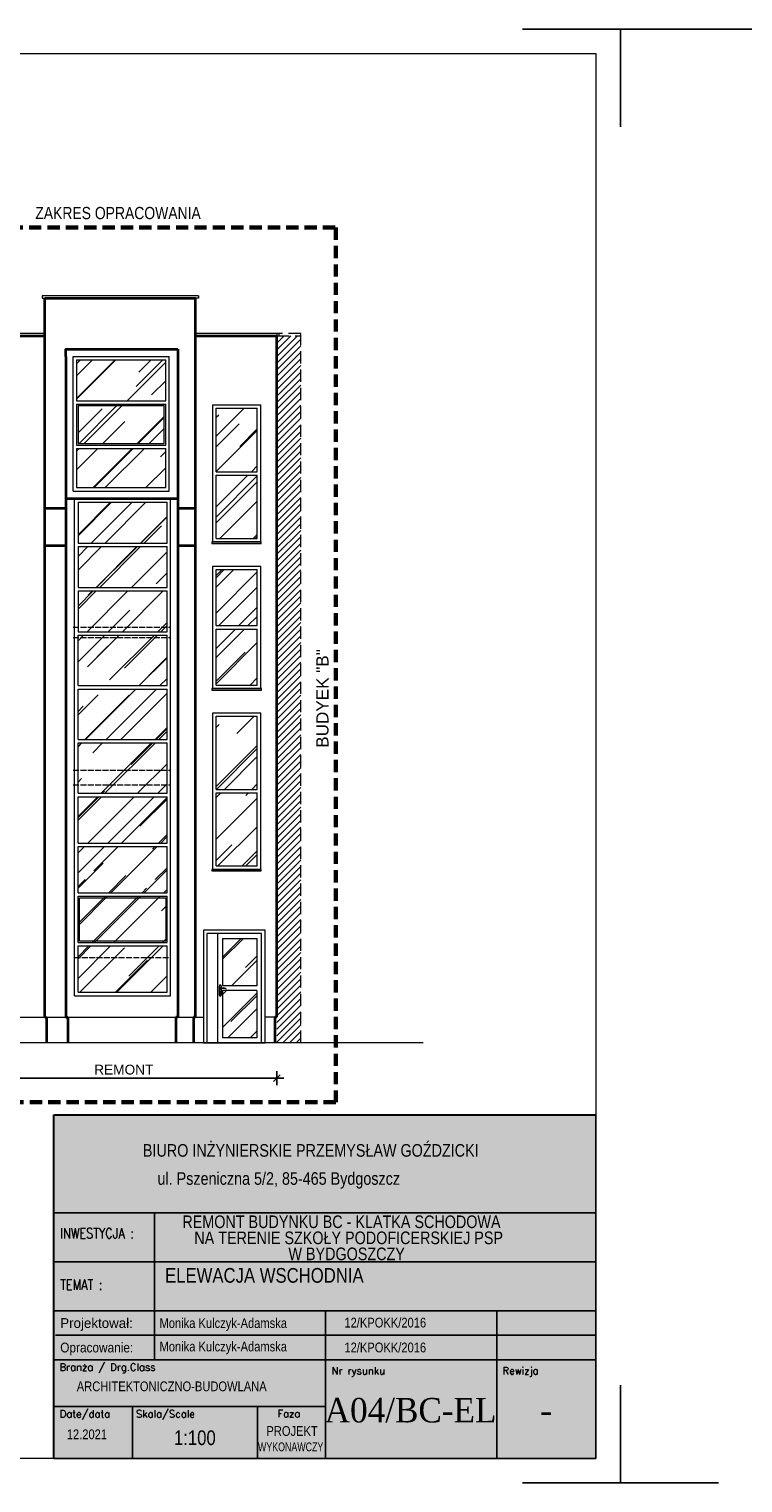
# Model space of a CAD drawing. Header units: millimetres. Extents: x -8040 to 8760, y -10081 to -7111.
# Tile 4 of 21: x 3352 to 4810, y -10081 to -7111. Entities that reach past the tile are written whole.
import ezdxf
from ezdxf.enums import TextEntityAlignment as Align

# ---------------------------------------------------------------- set-up
doc = ezdxf.new("R2010")
doc.units = ezdxf.units.MM
for name, pattern in [('ACAD_ISO02W100', [15, 12, -3]), ('DASHED', [0.75, 0.5, -0.25]), ('DASHEDX2', [1.5, 1, -0.5])]:
    doc.linetypes.add(name, pattern=pattern)
for name, color, linetype, lineweight in [('!MARIUSZ', 220, 'Continuous', 35), ('BA_txs', 2, 'Continuous', 18), ('Cienka', 7, 'Continuous', 18), ('M_Ramki do druku', 7, 'Continuous', 18), ('M_Ramki rysunków', 2, 'Continuous', 18), ('Niewidoczne', 160, 'ACAD_ISO02W100', 18), ('PG_PRZERYWANE_ŚREDNIE', 1, 'DASHEDX2', 18), ('PG_SCHODY', 2, 'Continuous', 18), ('PG_SZRAF', 1, 'Continuous', 18), ('PG_WIDOKOWE_CIENKIE', 1, 'Continuous', 18), ('PG_WYMIARY', 1, 'Continuous', 18), ('PG_ŚCIANY_SŁUPY', 4, 'Continuous', 35), ('Przekrojowa', 60, 'Continuous', 18), ('TABC', 1, 'Continuous', 18), ('TABELKA', 7, 'Continuous', 18), ('Wymiarowa zewnętrzna', 50, 'Continuous', 18)]:
    doc.layers.add(name, color=color, linetype=linetype, lineweight=lineweight)
doc.styles.add('BIKTS', font='bikromsw.shx', dxfattribs={"width": 0.85})
doc.styles.add('ROMANC', font='times.ttf', dxfattribs={"height": 20})
doc.styles.add('ROMANS', font='bikromsw.shx', dxfattribs={"width": 0.8})
doc.styles.add('SIMPLEX', font='SIMPLEX')
doc.styles.get("Standard").update_dxf_attribs({"font": 'arial.ttf'})
doc.dimstyles.new('Styl 50', dxfattribs={"dimscale": 0, "dimtxt": 12.5, "dimasz": 8, "dimexe": 17.5, "dimexo": 0, "dimgap": 5, "dimtad": 1, "dimdec": 1, "dimtxsty": 'Standard', "dimblk": 'ARCHTICK', "dimcen": 6, "dimdle": 8, "dimadec": 0, "dimazin": 0, "dimtfac": 1, "dimtdec": 1, "dimtmove": 1, "dimatfit": 3, "dimldrblk": 'ARCHTICK', "dimfxl": 17.5, "dimfxlon": 1, "dimarcsym": 0})

# ---------------------------------------------------------------- blocks, each defined once
blk = doc.blocks.new('Znacznik_narozny')
at = {"layer": 'M_Ramki do druku', "lineweight": -2}
blk.add_lwpolyline([(0, -20), (0, 0), (20, 0)], dxfattribs=at)
blk = doc.blocks.new('A$C38c5ed0e')
at = {"true_color": 0xffffff}
h = blk.add_hatch(color=7, dxfattribs=at)
h.dxf.hatch_style = 1
h.paths.add_polyline_path([(1107.2, 702), (0, 702), (0, 0), (1107.2, 0)])
at = {"layer": 'Przekrojowa', "color": 18, "lineweight": 30, "true_color": 0x000000}
for p, q in [((0, 0), (0, 702)), ((0, 702), (1107.2, 702))]:
    blk.add_line(p, q, dxfattribs=at)
blk = doc.blocks.new('TAB-SP')
at = {"color": 18, "true_color": 0x000000}
for p, q in [((-5536, 0), (-5536, 3510)), ((-5536, 3510), (0, 3510)), ((0, 3510), (0, 0)), ((-4506, 2008), (-4506, 2508)), ((-5536, 2008), (0, 2008)), ((-4506, 1014), (-4506, 2025)), ((-2760, 1508), (-2760, 531)), ((-1014, 1508), (-1014, 1008)), ((-5520, 1258), (0, 1258)), ((0, 1008), (-5536, 1008)), ((-4506, 1008), (-4506, 1014)), ((-1014, 0), (-1014, 1008)), ((-5536, 0), (0, 0))]:
    blk.add_line(p, q, dxfattribs=at)
at = {"color": 18, "linetype": 'Continuous', "true_color": 0x000000}
for p, q in [((0, 2508), (-5536, 2508)), ((0, 1508), (-5536, 1508)), ((-2760, 531), (-5536, 531)), ((-4733, 0), (-4733, 531)), ((-3457, 0), (-3457, 531)), ((-2760, 531), (-2760, 0))]:
    blk.add_line(p, q, dxfattribs=at)
at = {"color": 18, "true_color": 0x000000, "style": 'ROMANS'}
for s, width, p, p2 in [('Projektował: ', 0.750949, (-5470, 1333), (-4691, 1333)), ('Opracowanie: ', 0.711769, (-5470, 1083), (-4691, 1083))]:
    blk.add_text(s, height=100, dxfattribs=dict(at, width=width)).set_placement(p, p2, align=Align.FIT)
at = {"color": 18, "true_color": 0x000000, "style": 'BIKTS', "width": 0.85}
for tag, p, height in [('TEMAT1', (-4383, 1811), 150), ('TEMAT2', (-4383, 1591), 150), ('PROJEKTOWAł1', (-4383, 1336), 100), ('UPR.NR1', (-2569, 1341), 100), ('PROJEKTOWAŁ2', (-4383, 1086), 100), ('UPR.NR2', (-2569, 1091), 100), ('BRANżA', (-4783, 686), 100), ('FAZA', (-3199, 242), 100), ('DATA', (-5403, 196), 100), ('SKALA', (-4363, 136), 150), ('UPR.NR4', (-3378, 73), 100)]:
    blk.add_attdef(tag, p, '', height=height, dxfattribs=at)
at = {"color": 18, "true_color": 0x000000, "style": 'ROMANC'}
for tag, p in [('NR', (-2075, 368)), ('REWIZJA', (-508, 368))]:
    blk.add_attdef(tag, text='', height=250, dxfattribs=at).set_placement(p, align=Align.CENTER)
at = {"layer": 'TABC', "color": 18, "linetype": 'Continuous', "true_color": 0x000000, "style": 'SIMPLEX'}
for s, p in [('Branża / Drg.Class', (-5478, 896)), ('Nr rysunku', (-2700, 859)), ('Rewizja', (-954, 859)), ('Date/data', (-5475, 418)), ('Skala/Scale', (-4696, 418)), ('Faza', (-3252, 421))]:
    blk.add_text(s, height=74.6, dxfattribs=at).set_placement(p)
at = {"layer": 'TABELKA', "color": 18, "true_color": 0x000000}
for s, height, style, width, p in [('BIURO INŻYNIERSKIE PRZEMYSŁAW GOŹDZICKI', 128.93, 'BIKTS', 0.85, (-4626, 3082)), ('ul. Pszeniczna 5/2, 85-465 Bydgoszcz', 128.93, 'BIKTS', 0.85, (-4477, 2795)), ('REMONT BUDYNKU BC - KLATKA SCHODOWA ', 128.93, 'BIKTS', 0.85, (-4223, 2353)), ('INWESTYCJA :', 105.6, 'SIMPLEX', 0.8, (-5470, 2248)), ('NA TERENIE SZKOŁY PODOFICERSKIEJ PSP ', 128.93, 'BIKTS', 0.85, (-4101, 2189)), ('TEMAT :', 105.6, 'SIMPLEX', 0.8, (-5470, 1721))]:
    blk.add_text(s, height=height, dxfattribs=dict(at, style=style, width=width)).set_placement(p)
at = {"layer": 'TABELKA', "color": 18, "true_color": 0x000000, "insert": (-3140, 2154), "char_height": 128.93, "width": 1530.26, "attachment_point": 1, "style": 'BIKTS'}
blk.add_mtext('W BYDGOSZCZY', dxfattribs=at)
blk = doc.blocks.new('_ArchTick')
at = {"color": 0, "linetype": 'ByBlock', "const_width": 0.15}
blk.add_lwpolyline([(-0.5, -0.5), (0.5, 0.5)], dxfattribs=at)
blk = doc.blocks.new('*D383')
at = {"layer": 'Defpoints', "color": 0, "transparency": 16777216}
for p in [(3233.3, -9181.7), (3858.3, -9181.7), (3858.3, -9254.1)]:
    blk.add_point(p, dxfattribs=at)
at = {"layer": 'Wymiarowa zewnętrzna', "color": 0, "lineweight": -2, "transparency": 16777216}
for p, q in [((3219.3, -9254.1), (3872.3, -9254.1)), ((3233.3, -9240.1), (3233.3, -9268.1)), ((3858.3, -9240.1), (3858.3, -9268.1))]:
    blk.add_line(p, q, dxfattribs=at)
at = {"layer": 'Wymiarowa zewnętrzna', "color": 0, "lineweight": -2, "transparency": 16777216, "xscale": 14, "yscale": 14, "zscale": 14, "rotation": 180}
blk.add_blockref('_ArchTick', (3233.3, -9254.1), dxfattribs=at)
at = {"layer": 'Wymiarowa zewnętrzna', "color": 0, "lineweight": -2, "transparency": 16777216, "xscale": 14, "yscale": 14, "zscale": 14}
blk.add_blockref('_ArchTick', (3858.3, -9254.1), dxfattribs=at)
at = {"layer": 'Wymiarowa zewnętrzna', "color": 0, "lineweight": 0, "transparency": 16777216, "insert": (3545.8, -9236.8), "char_height": 20, "attachment_point": 5}
blk.add_mtext('REMONT', dxfattribs=at)
blk = doc.blocks.new('A$C6A1500A2')
at = {"layer": 'PG_WIDOKOWE_CIENKIE'}
h = blk.add_hatch(dxfattribs=at)
h.set_pattern_fill('AR-RROOF', color=256, scale=3, angle=45)
h.paths.add_polyline_path([(91, 313), (7, 313), (7, 163.5), (91, 163.5)])
h.paths.add_polyline_path([(91, 156.5), (7, 156.5), (7, 7), (91, 7)])
at = {"lineweight": 0}
for p, q in [((0, 0), (0, 320)), ((0, 320), (98, 320)), ((0, 320), (98, 320)), ((7, 163.5), (7, 313)), ((7, 313), (91, 313)), ((91, 163.5), (91, 313)), ((98, 0), (98, 320)), ((7, 163.5), (91, 163.5)), ((7, 7), (7, 156.5)), ((7, 156.5), (91, 156.5)), ((91, 7), (91, 156.5)), ((0, 0), (98, 0)), ((7, 7), (91, 7))]:
    blk.add_line(p, q, dxfattribs=at)
blk = doc.blocks.new('A$C088D7266')
at = {"layer": 'PG_WIDOKOWE_CIENKIE'}
h = blk.add_hatch(dxfattribs=at)
h.set_pattern_fill('AR-RROOF', color=256, scale=3, angle=45)
h.paths.add_polyline_path([(91, 273), (7, 273), (7, 143.5), (91, 143.5)])
h.paths.add_polyline_path([(91, 136.5), (7, 136.5), (7, 7), (91, 7)])
at = {"lineweight": 0}
for p, q in [((0, 0), (0, 280)), ((0, 280), (98, 280)), ((0, 280), (98, 280)), ((7, 143.5), (7, 273)), ((7, 273), (91, 273)), ((91, 143.5), (91, 273)), ((98, 0), (98, 280)), ((7, 143.5), (91, 143.5)), ((7, 7), (7, 136.5)), ((7, 136.5), (91, 136.5)), ((91, 7), (91, 136.5)), ((0, 0), (98, 0)), ((7, 7), (91, 7))]:
    blk.add_line(p, q, dxfattribs=at)
blk = doc.blocks.new('A$C5D89414F')
at = {"layer": 'PG_WIDOKOWE_CIENKIE'}
h = blk.add_hatch(dxfattribs=at)
h.set_pattern_fill('AR-RROOF', color=256, scale=3, angle=45)
h.paths.add_polyline_path([(91, 243), (7, 243), (7, 128.5), (91, 128.5)])
h.paths.add_polyline_path([(91, 121.5), (7, 121.5), (7, 7), (91, 7)])
at = {"lineweight": 0}
for p, q in [((0, 0), (0, 250)), ((0, 250), (98, 250)), ((0, 250), (98, 250)), ((7, 128.5), (7, 243)), ((7, 243), (91, 243)), ((91, 128.5), (91, 243)), ((98, 0), (98, 250)), ((7, 128.5), (91, 128.5)), ((7, 7), (7, 121.5)), ((7, 121.5), (91, 121.5)), ((91, 7), (91, 121.5)), ((0, 0), (98, 0)), ((7, 7), (91, 7))]:
    blk.add_line(p, q, dxfattribs=at)
blk = doc.blocks.new('A$C650A5EB8')
at = {"layer": 'PG_WIDOKOWE_CIENKIE', "true_color": 0x000000}
h = blk.add_hatch(dxfattribs=at)
h.set_pattern_fill('AR-RROOF', color=18, scale=3, angle=45)
h.paths.add_polyline_path([(-10, 174.5), (-186, 174.5), (-186, 97), (-10, 97)])
h.paths.add_polyline_path([(-7, 268), (-189, 268), (-189, 184.5), (-7, 184.5)])
h.paths.add_polyline_path([(-7, 87), (-189, 87), (-189, 7), (-7, 7)])
at = {"layer": 'Cienka', "color": 7, "lineweight": 0}
for p, q in [((-196, 0), (-196, 275)), ((-196, 275), (0, 275)), ((-189, 268), (-7, 268)), ((-189, 268), (-189, 184.5)), ((-7, 184.5), (-7, 268)), ((0, 0), (0, 275)), ((-189, 184.5), (-7, 184.5)), ((-189, 177.5), (-189, 94)), ((-189, 177.5), (-7, 177.5)), ((-186, 174.5), (-186, 97)), ((-186, 174.5), (-10, 174.5)), ((-10, 97), (-10, 174.5)), ((-7, 94), (-7, 177.5)), ((-189, 94), (-7, 94)), ((-186, 97), (-10, 97)), ((-189, 87), (-189, 7)), ((-189, 87), (-7, 87)), ((-7, 7), (-7, 87)), ((-196, 0), (0, 0)), ((-189, 7), (-7, 7))]:
    blk.add_line(p, q, dxfattribs=at)
blk = doc.blocks.new('A$C5B4F737D')
at = {"layer": 'PG_WIDOKOWE_CIENKIE', "true_color": 0x000000}
h = blk.add_hatch(dxfattribs=at)
h.set_pattern_fill('AR-RROOF', color=18, scale=3, angle=45)
h.set_pattern_definition([(45, (-4212.05, 8070.74), (64.65784, 172.4209), [1143, -152.4, 381, -76.2]), (45, (-4167.33, 8169.35), (-125.544, 17.7809), [228.6, -25.146, 457.2, -57.15]), (45, (-4230.91, 8143.484), (244.08336, 316.28462), [609.6, -106.68, 304.8, -76.2])])
h.paths.add_polyline_path([(-7, -7), (-189, -7), (-189, -90.5), (-7, -90.5)])
h.paths.add_polyline_path([(-7, -97.5), (-189, -97.5), (-189, -181), (-7, -181)])
h.paths.add_polyline_path([(-7, -188), (-189, -188), (-189, -257.5), (-7, -257.5)])
h.paths.add_polyline_path([(-7, -257.5), (-189, -257.5), (-189, -271.5), (-7, -271.5)])
h.paths.add_polyline_path([(-7, -278.5), (-189, -278.5), (-189, -292.5), (-7, -292.5)])
h.paths.add_polyline_path([(-7, -292.5), (-189, -292.5), (-189, -381.5), (-7, -381.5)])
h.paths.add_polyline_path([(-7, -388.5), (-189, -388.5), (-189, -491.5), (-7, -491.5)])
h.paths.add_polyline_path([(-7, -498.5), (-189, -498.5), (-189, -587.5), (-7, -587.5)])
h.paths.add_polyline_path([(-7, -587.5), (-189, -587.5), (-189, -601.5), (-7, -601.5)])
h.paths.add_polyline_path([(-7, -608.5), (-189, -608.5), (-189, -622.5), (-7, -622.5)])
h.paths.add_polyline_path([(-7, -622.5), (-189, -622.5), (-189, -703.125), (-7, -703.125)])
h.paths.add_polyline_path([(-7, -710.125), (-189, -710.125), (-189, -804.75), (-7, -804.75)])
h.paths.add_polyline_path([(-7, -811.75), (-189, -811.75), (-189, -906.375), (-7, -906.375)])
h.paths.add_polyline_path([(-7, -913.375), (-189, -913.375), (-189, -1008), (-7, -1008)])
at = {"layer": 'Cienka', "color": 18, "lineweight": 0, "true_color": 0x000000}
for p, q in [((-196, -1015), (-196, 0)), ((-196, 0), (0, 0)), ((0, -1015), (0, 0)), ((-189, -7), (-7, -7)), ((-189, -7), (-189, -90.5)), ((-7, -90.5), (-7, -7)), ((-189, -90.5), (-7, -90.5)), ((-189, -97.5), (-189, -181)), ((-189, -97.5), (-7, -97.5)), ((-7, -181), (-7, -97.5)), ((-189, -181), (-7, -181)), ((-189, -188), (-189, -271.5)), ((-189, -188), (-7, -188)), ((-7, -271.5), (-7, -188)), ((-189, -271.5), (-7, -271.5)), ((-189, -381.5), (-189, -278.5)), ((-189, -278.5), (-7, -278.5)), ((-7, -381.5), (-7, -278.5)), ((-189, -381.5), (-7, -381.5)), ((-189, -491.5), (-189, -388.5)), ((-189, -388.5), (-7, -388.5)), ((-7, -491.5), (-7, -388.5)), ((-189, -491.5), (-7, -491.5)), ((-189, -601.5), (-189, -498.5)), ((-189, -498.5), (-7, -498.5)), ((-7, -601.5), (-7, -498.5)), ((-189, -601.5), (-7, -601.5)), ((-189, -703.125), (-189, -608.5)), ((-189, -608.5), (-7, -608.5)), ((-7, -703.125), (-7, -608.5)), ((-189, -703.125), (-7, -703.125)), ((-189, -804.75), (-189, -710.125)), ((-189, -710.125), (-7, -710.125)), ((-7, -804.75), (-7, -710.125)), ((-189, -804.75), (-7, -804.75)), ((-189, -906.375), (-189, -811.75)), ((-189, -811.75), (-7, -811.75)), ((-7, -906.375), (-7, -811.75)), ((-189, -906.375), (-7, -906.375)), ((-189, -1008), (-189, -913.375)), ((-189, -913.375), (-7, -913.375)), ((-7, -1008), (-7, -913.375)), ((-189, -1008), (-7, -1008)), ((-196, -1015), (0, -1015))]:
    blk.add_line(p, q, dxfattribs=at)

msp = doc.modelspace()

# ---------------------------------------------------------------- hatches: boundary and pattern name
at = {"layer": 'PG_SZRAF', "true_color": 0x000000}
h = msp.add_hatch(dxfattribs=at)
h.set_pattern_fill('ANSI31', color=18, scale=3)
h.set_pattern_definition([(45, (13642.756, -4366.914), (-6.735192, 6.735192), [])])
h.paths.add_polyline_path([(3858.3, -7737.7), (3858.3, -9181.7), (3907.3, -9181.7), (3907.3, -7737.7)])
h = msp.add_hatch(dxfattribs=at)
h.set_pattern_fill('AR-RROOF', color=18, scale=3, angle=45)
h.set_pattern_definition([(45, (-1518.84, -8737.354), (64.6578, 172.4209), [1143, -152.4, 381, -76.2]), (45, (-1474.12, -8638.75), (-125.544, 17.781), [228.6, -25.146, 457.2, -57.15]), (45, (-1537.7, -8664.614), (244.08336, 316.2846), [609.6, -106.68, 304.8, -76.2])])
h.paths.add_polyline_path([(3817.3, -8968.7), (3747.3, -8968.7), (3747.3, -9065.2), (3817.3, -9065.2)])
h.paths.add_polyline_path([(3747.3, -9171.7), (3817.3, -9171.7), (3817.3, -9075.2), (3747.3, -9075.2)])

# ---------------------------------------------------------------- linework, layer by layer
at = {"layer": '!MARIUSZ', "color": 18, "linetype": 'DASHED', "lineweight": 0, "ltscale": 50, "true_color": 0x000000}
msp.add_lwpolyline([(3907.3, -7732.7), (3858.3, -7732.7), (3858.3, -7737.7), (3907.3, -7737.7)], close=True, dxfattribs=at)
msp.add_lwpolyline([(3907.3, -9181.7), (3907.3, -7732.7)], dxfattribs=at)
at = {"layer": 'M_Ramki do druku', "color": 18, "lineweight": -2, "true_color": 0x000000}
msp.add_line((4860, -7111), (4560, -7111), dxfattribs=at)
at = {"layer": 'M_Ramki rysunków', "color": 18, "true_color": 0x000000}
msp.add_lwpolyline([(660, -10031), (660, -7161), (4510, -7161), (4510, -10031)], close=True, dxfattribs=at)
at = {"layer": 'Niewidoczne', "color": 18, "true_color": 0x000000}
for points in [[(3442.3, -8332.7), (3641.3, -8332.7)], [(3442.3, -8353.7), (3641.3, -8353.7)], [(3442.3, -8624.7), (3641.3, -8624.7)], [(3442.3, -8654.7), (3641.3, -8654.7)], [(3445.3, -9007.7), (3641.3, -9007.7)]]:
    msp.add_lwpolyline(points, dxfattribs=at)
at = {"layer": 'PG_PRZERYWANE_ŚREDNIE', "color": 18, "lineweight": 60, "ltscale": 25, "true_color": 0x000000}
msp.add_lwpolyline([(3089.9, -7516.6), (3978.8, -7516.6), (3978.8, -9303.2), (3089.9, -9303.2)], close=True, dxfattribs=at)
at = {"layer": 'PG_SCHODY', "color": 18, "true_color": 0x000000}
for points in [[(3855.3, -9181.7), (827.1, -9181.7)], [(4157.1, -9181.7), (3855.3, -9181.7)]]:
    msp.add_lwpolyline(points, dxfattribs=at)
at = {"layer": 'PG_WIDOKOWE_CIENKIE', "color": 18, "true_color": 0x000000}
for p, q in [((3834.3, -8951.7), (3708.3, -8951.7)), ((3708.3, -8951.7), (3708.3, -9181.7)), ((3827.3, -8958.7), (3715.3, -8958.7)), ((3715.3, -8958.7), (3715.3, -9181.7)), ((3737.3, -8958.7), (3737.3, -9181.7)), ((3747.3, -8968.7), (3817.3, -8968.7)), ((3747.3, -8968.7), (3747.3, -9065.2)), ((3817.3, -8968.7), (3817.3, -9065.2)), ((3827.3, -9181.7), (3827.3, -8958.7)), ((3834.3, -9181.7), (3834.3, -8951.7)), ((3741, -9065.3), (3741, -9084.5)), ((3741.2, -9084.5), (3741.2, -9065.3)), ((3741.8, -9078.5), (3741.8, -9080.2)), ((3742.3, -9080.3), (3742.3, -9079)), ((3743.3, -9080.3), (3743.3, -9079)), ((3743.8, -9078.5), (3743.8, -9080.2)), ((3744.4, -9065.3), (3744.4, -9070.2)), ((3744.4, -9071.6), (3744.4, -9084.5)), ((3744.6, -9065.3), (3744.6, -9070.1)), ((3744.6, -9071.6), (3744.6, -9084.5)), ((3817.3, -9065.2), (3747.3, -9065.2)), ((3747.3, -9075.2), (3747.3, -9171.7)), ((3817.3, -9075.2), (3747.3, -9075.2)), ((3817.3, -9075.2), (3817.3, -9171.7)), ((3817.3, -9171.7), (3747.3, -9171.7)), ((3708.3, -9181.7), (3834.3, -9181.7))]:
    msp.add_line(p, q, dxfattribs=at)
for points in [[(3698.3, -7655.7), (3384.3, -7655.7)], [(3698.3, -7660.7), (3384.3, -7660.7)], [(3211.5, -9129.7), (3708.3, -9129.7)], [(3854.3, -9129.7), (3834.3, -9129.7)]]:
    msp.add_lwpolyline(points, dxfattribs=at)
for points in [[(3384.3, -7732.7), (3189.3, -7732.7), (3189.3, -7737.7), (3384.3, -7737.7)], [(3863.3, -7732.7), (3692.3, -7732.7), (3692.3, -7737.7), (3863.3, -7737.7)]]:
    msp.add_lwpolyline(points, close=True, dxfattribs=at)
at = {"layer": 'PG_WIDOKOWE_CIENKIE', "color": 18, "lineweight": 15, "true_color": 0x000000}
msp.add_lwpolyline([(3455.3, -8885.5), (3631.3, -8885.5), (3631.3, -8974.1), (3455.3, -8974.1)], close=True, dxfattribs=at)
at = {"layer": 'PG_WIDOKOWE_CIENKIE', "color": 18, "true_color": 0x000000}
for centre, radius in [((3742.8, -9071.3), 1), ((3742.8, -9064.6), 0.3), ((3742.8, -9085.2), 0.3)]:
    msp.add_circle(centre, radius, dxfattribs=at)
for centre, radius, start, end in [((3742.8, -9065.3), 1.8, 0, 180), ((3742.8, -9084.5), 1.8, 180, 0), ((3742.8, -9065.3), 1.6, 0, 180), ((3742.8, -9084.5), 1.6, 180, 0), ((3742.8, -9078.5), 1, 0, 180), ((3742.8, -9080.2), 1, 180, 0), ((3742.8, -9071.3), 0.85, 90, 311.711), ((3742.8, -9078.3), 0.85, 306.0319, 233.9681), ((3742.8, -9080.3), 0.5, 180, 0), ((3747.6, -9090.6), 20.7, 71.1188, 103.4049), ((3749.3, -9088.5), 17.6, 73.635, 109.8698), ((3754.2, -9071.3), 0.332, 295.2179, 64.7821)]:
    msp.add_arc(centre, radius, start, end, dxfattribs=at)
at = {"layer": 'PG_WYMIARY', "color": 18, "true_color": 0x000000}
for points in [[(3384.3, -7655.7), (3379.3, -7655.7), (3379.3, -7660.7), (3384.3, -7660.7)], [(3698.3, -7655.7), (3698.3, -7660.7)]]:
    msp.add_lwpolyline(points, dxfattribs=at)
for points in [[(3826.3, -8158.7), (3725.3, -8158.7), (3725.3, -8161.7), (3826.3, -8161.7)], [(3826.8, -8458.2), (3725.8, -8458.2), (3725.8, -8461.2), (3826.8, -8461.2)], [(3826.3, -8827.7), (3725.3, -8827.7), (3725.3, -8830.7), (3826.3, -8830.7)]]:
    msp.add_lwpolyline(points, close=True, dxfattribs=at)
at = {"layer": 'PG_ŚCIANY_SŁUPY', "color": 18, "true_color": 0x000000}
for p, q in [((3427.3, -7779.7), (3427.3, -9129.7)), ((3656.3, -7764.7), (3656.3, -9129.7)), ((3384.3, -9129.7), (3388.3, -9129.7)), ((3388.3, -9129.7), (3388.3, -9181.7)), ((3427.3, -9129.7), (3431.3, -9129.7)), ((3431.3, -9129.7), (3431.3, -9181.7)), ((3656.3, -9129.7), (3652.3, -9129.7)), ((3652.3, -9129.7), (3652.3, -9181.7)), ((3692.3, -9129.7), (3688.3, -9129.7)), ((3688.3, -9129.7), (3688.3, -9181.7)), ((3858.3, -9129.7), (3854.3, -9129.7)), ((3854.3, -9129.7), (3854.3, -9181.7))]:
    msp.add_line(p, q, dxfattribs=at)
for points in [[(3384.3, -9129.7), (3384.3, -7660.7)], [(3384.3, -7660.7), (3692.3, -7660.7)], [(3692.3, -9129.7), (3692.3, -7660.7)], [(3194.3, -7737.7), (3384.3, -7737.7)], [(3692.3, -7737.7), (3858.3, -7737.7)], [(3858.3, -9129.7), (3858.3, -7737.7)], [(3427.3, -7779.7), (3427.3, -7764.7), (3656.3, -7764.7)], [(3656.3, -8070.7), (3427.3, -8070.7)], [(3427.3, -8090.7), (3384.3, -8090.7)], [(3692.3, -8090.7), (3656.3, -8090.7)], [(3427.3, -8166.7), (3384.3, -8166.7)], [(3692.3, -8166.7), (3656.3, -8166.7)]]:
    msp.add_lwpolyline(points, dxfattribs=at)

# ---------------------------------------------------------------- block references
at = {"color": 18, "true_color": 0x000000}
ref = msp.add_blockref('TAB-SP', (4510, -10031), dxfattribs=dict(at, xscale=0.1999999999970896, yscale=0.1999999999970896, zscale=0.1999999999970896))
ref.add_attrib('TEMAT1', 'ELEWACJA WSCHODNIA', (3630.1, -9672), dxfattribs={"color": 250, "height": 30, "style": 'BIKTS', "width": 0.85})
ref.add_attrib('PROJEKTOWAł1', 'Monika Kulczyk-Adamska', (3618.8, -9812.3), dxfattribs={"color": 250, "height": 20, "style": 'BIKTS', "width": 0.85})
ref.add_attrib('UPR.NR1', '12/KPOKK/2016', (3996.3, -9814.3), dxfattribs={"color": 250, "height": 20, "style": 'BIKTS', "width": 0.85})
ref.add_attrib('PROJEKTOWAł2', 'Monika Kulczyk-Adamska', (3618.8, -9764.5), dxfattribs={"color": 250, "height": 20, "style": 'BIKTS', "width": 0.85})
ref.add_attrib('UPR.NR2', '12/KPOKK/2016', (3996.3, -9763.5), dxfattribs={"color": 250, "height": 20, "style": 'BIKTS', "width": 0.85})
ref.add_attrib('UPR.NR4', 'WYKONAWCZY', (3819.8, -10016.3), dxfattribs={"color": 250, "height": 18, "style": 'BIKTS', "width": 0.75})
ref.add_attrib('BRANżA', 'ARCHITEKTONICZNO-BUDOWLANA', (3449.8, -9893.7), dxfattribs={"color": 250, "height": 20, "style": 'BIKTS', "width": 0.85})
ref.add_attrib('DATA', '12.2021', (3429.4, -9991.7), dxfattribs={"color": 250, "height": 20, "style": 'BIKTS', "width": 0.85})
ref.add_attrib('SKALA', '1:100', (3648.2, -10003.7), dxfattribs={"color": 250, "height": 30, "style": 'BIKTS', "width": 0.85})
ref.add_attrib('FAZA', 'PROJEKT ', (3837, -9984.9), dxfattribs={"color": 250, "height": 20, "style": 'BIKTS', "width": 0.85})
ref.add_attrib('NR', 'A04/BC-EL', dxfattribs={"color": 250, "height": 50, "style": 'ROMANC', "width": 0.95}).set_placement((4131.4, -9957.4), align=Align.CENTER)
ref.add_attrib('REWIZJA', '-', dxfattribs={"color": 250, "height": 50, "style": 'ROMANC'}).set_placement((4408.3, -9957.4), align=Align.CENTER)
at = {"layer": 'M_Ramki do druku', "color": 18, "lineweight": -2, "true_color": 0x000000, "yscale": 10, "zscale": 10}
for xscale in [-10, 10]:
    msp.add_blockref('Znacznik_narozny', (4560, -7111), dxfattribs=dict(at, xscale=xscale))
at = {"layer": 'M_Ramki do druku', "color": 18, "lineweight": -2, "true_color": 0x000000, "yscale": 10, "zscale": 10, "rotation": 180}
for xscale in [10, -10]:
    msp.add_blockref('Znacznik_narozny', (4560, -10081), dxfattribs=dict(at, xscale=xscale))
at = {"layer": 'PG_WIDOKOWE_CIENKIE', "color": 18, "true_color": 0x000000}
for name, p in [('A$C650A5EB8', (3638.3, -8054.7)), ('A$C088D7266', (3727.3, -8158.7)), ('A$C5D89414F', (3727.3, -8458.2)), ('A$C6A1500A2', (3727.3, -8827.7))]:
    msp.add_blockref(name, p, dxfattribs=at)
at = {"layer": 'PG_WIDOKOWE_CIENKIE'}
msp.add_blockref('A$C5B4F737D', (3641.3, -8070.7), dxfattribs=at)
at = {"layer": 'PG_WIDOKOWE_CIENKIE', "color": 18, "lineweight": 30, "true_color": 0x000000}
msp.add_blockref('A$C38c5ed0e', (3402.8, -10031), dxfattribs=at)

# ---------------------------------------------------------------- texts
at = {"layer": 'BA_txs', "color": 18, "true_color": 0x000000, "style": 'BIKTS', "width": 0.85}
msp.add_text('ZAKRES OPRACOWANIA', height=25, dxfattribs=at).set_placement((3365.1, -7499.3))
at = {"layer": 'BA_txs', "color": 18, "true_color": 0x000000, "insert": (3938.8, -8579.2), "char_height": 25, "attachment_point": 1, "rotation": 90}
msp.add_mtext_dynamic_manual_height_columns('BUDYEK "B"', width=398.159, gutter_width=12.5, heights=[0], dxfattribs=at)

# ---------------------------------------------------------------- dimensions: what is measured, and where the dimension line sits
at = {"layer": 'Wymiarowa zewnętrzna', "color": 18, "lineweight": 0, "true_color": 0x000000}
dim = msp.add_linear_dim(base=(3858.3, -9254.1), p1=(3233.3, -9181.7), p2=(3858.3, -9181.7), text='REMONT', dimstyle='Styl 50', override={"dimscale": 1, "dimtxt": 20, "dimasz": 14, "dimexe": 14, "dimgap": 7, "dimdec": 0, "dimdle": 14, "dimtix": 1, "dimfxl": 14}, dxfattribs=at)
dim.commit()
dim.dimension.update_dxf_attribs({"geometry": '*D383', "text_midpoint": (3545.8, -9236.8)})

doc.saveas('drawing.dxf')
